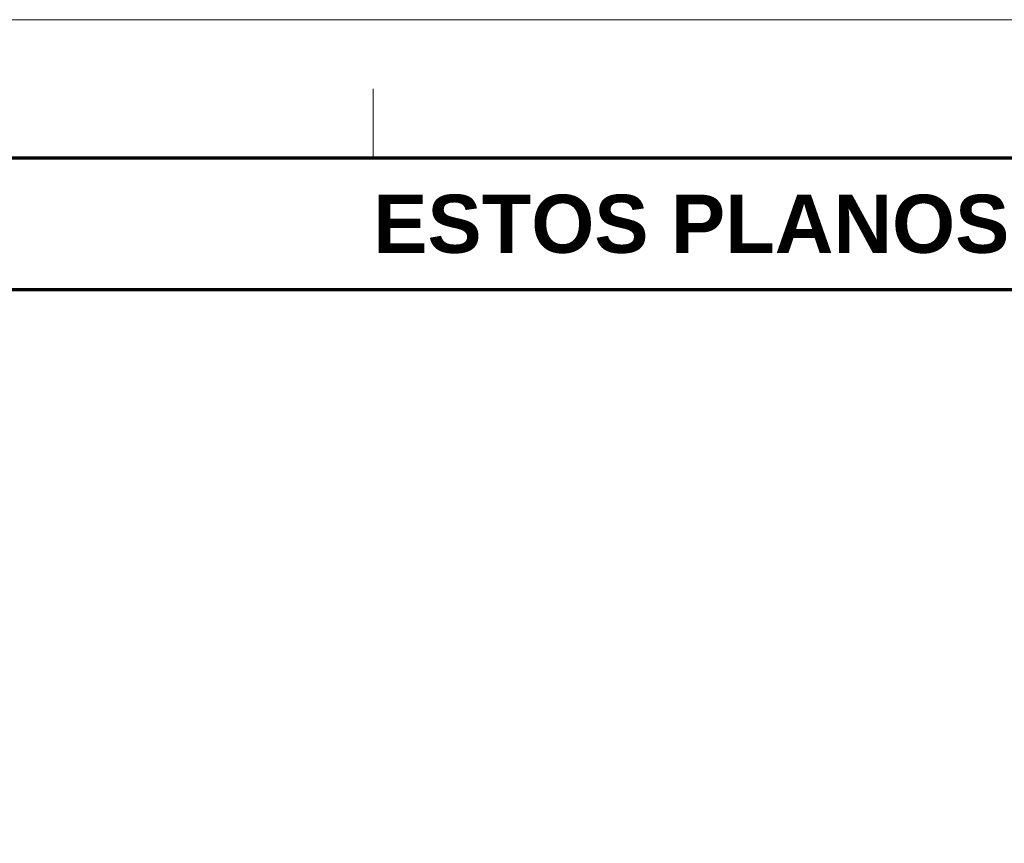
# Model space of a CAD drawing. Header units: millimetres. Extents: x 0 to 841, y 0 to 594.
# Tile 251 of 256: x 197 to 268, y 534 to 594. Entities that reach past the tile are written whole.
import ezdxf
from ezdxf.enums import TextEntityAlignment as Align

# ---------------------------------------------------------------- set-up
doc = ezdxf.new("R2010")
doc.units = ezdxf.units.MM
for name, color, linetype, lineweight in [('FINA', 7, 'CONTINUOUS', 18), ('MARCO', 7, 'CONTINUOUS', 70), ('TXT', 7, 'CONTINUOUS', 25)]:
    doc.layers.add(name, color=color, linetype=linetype, lineweight=lineweight)
doc.styles.add('STDB', font='LiberationSans-Bold.ttf')

msp = doc.modelspace()

# ---------------------------------------------------------------- linework, layer by layer
at = {"layer": 'FINA'}
msp.add_line((222.75, 584), (222.75, 589), dxfattribs=at)
msp.add_lwpolyline([(0, 0), (841, 0), (841, 594), (0, 594)], close=True, dxfattribs=at)
at = {"layer": 'MARCO'}
for points in [[(20, 10), (831, 10), (831, 584), (20, 584)], [(20, 574.5), (831, 574.5), (831, 584), (20, 584)]]:
    msp.add_lwpolyline(points, close=True, dxfattribs=at)

# ---------------------------------------------------------------- texts
at = {"layer": 'TXT', "style": 'STDB'}
msp.add_text('ESTOS PLANOS NO SON VÁLIDOS PARA FABRICACIÓN HASTA SU REVISIÓN Y APROBACIÓN POR UN INGENIERO CALCULISTA HABILITADO.', height=4.2, dxfattribs=at).set_placement((425.5, 579.25), align=Align.MIDDLE_CENTER)

doc.saveas('drawing.dxf')
